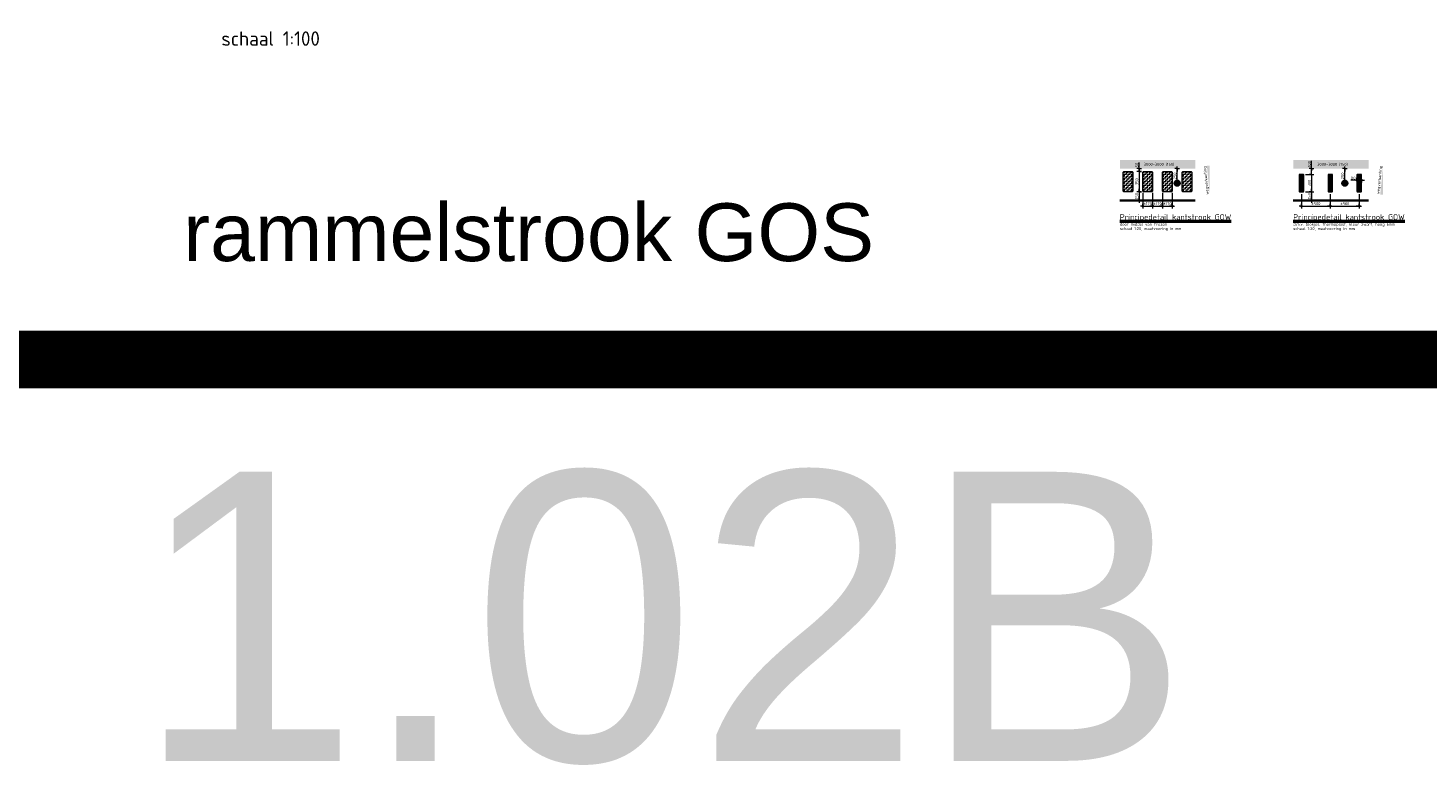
# Model space of a CAD drawing. Header units: metres. Extents: x -699 to 2316, y -1199 to 781.
# Tile 164 of 256: x -4 to 20, y -103 to -90. Entities that reach past the tile are written whole.
import ezdxf
from ezdxf.enums import TextEntityAlignment as Align

# ---------------------------------------------------------------- set-up
doc = ezdxf.new("R2010")
doc.units = ezdxf.units.M
doc.header["$PDMODE"] = 1
doc.linetypes.add('VW-3-3_STREEP', pattern=[6, 3, -3])
for name, color, linetype, lineweight in [('mk-nw-arcering', 251, 'Continuous', 18), ('N-WA-IE-MEUBILAIR_WEGMEUBILAIR-S', 7, 'Continuous', 25), ('N-WE-VH-KANTVERHARDING-G', 210, 'Continuous', 35), ('N-WE-VW-MARKERING_LANGS_STREEP_33-G', 7, 'VW-3-3_STREEP', 13), ('X-XX-AL-M', 7, 'Continuous', 18), ('X-XX-AL-T25', 7, 'Continuous', 25), ('X-XX-AL-T50', 130, 'Continuous', 50)]:
    doc.layers.add(name, color=color, linetype=linetype, lineweight=lineweight)
doc.layers.add('X-XX-AL-TEKENBLAD_VIEWPORT-G', color=7, linetype='Continuous', lineweight=18, plot=False)
doc.styles.add('ariel', font='arial.ttf')
doc.styles.add('NLCS-ISO', font='NLCS-ISO.ttf')
doc.styles.add('rtw_iso', font='iso-rtw.shx')
doc.dimstyles.new('RTW-LGO-20-B', dxfattribs={"dimtxt": 0.05, "dimasz": 0.01, "dimexe": 0.04, "dimexo": 0.04, "dimgap": 0.014, "dimtad": 1, "dimdec": 0, "dimlfac": 1000, "dimzin": 0, "dimdsep": 46, "dimtxsty": 'rtw_iso', "dimblk1": 'RTW-TIC-V1', "dimblk2": 'RTW-TIC-V1', "dimsah": 1, "dimcen": 2.5, "dimdle": 2, "dimclrd": 8, "dimclre": 8, "dimclrt": 256, "dimaunit": 2, "dimadec": 6, "dimazin": 0, "dimtfac": 1, "dimtdec": 4, "dimtmove": 0, "dimatfit": 0, "dimldrblk": 'RTW-TIC-V1', "dimfxl": 1, "dimtolj": 1, "dimtzin": 0, "dimlwd": 18, "dimlwe": 18, "dimarcsym": 0})

# ---------------------------------------------------------------- blocks, each defined once
blk = doc.blocks.new('SIE-WEG_GLASBOLREFLECTOR-SO')
for p, q in [((-0.38, 0), (-0.2, 0)), ((-0.14, 0.14), (-0.26, 0.26)), ((0, 0.2), (0, 0.37)), ((0.14, 0.14), (0.27, 0.26)), ((0.2, 0), (0.37, 0)), ((-0.26, -0.27), (-0.14, -0.14)), ((0, -0.38), (0, -0.2)), ((0.27, -0.27), (0.14, -0.14))]:
    blk.add_line(p, q)
for radius in [0.375, 0.2]:
    blk.add_circle((0, 0), radius)
blk = doc.blocks.new('glasbol')
at = {"layer": 'N-WA-IE-MEUBILAIR_WEGMEUBILAIR-S'}
blk.add_blockref('SIE-WEG_GLASBOLREFLECTOR-SO', (0, 0), dxfattribs=at)
blk = doc.blocks.new('RTW-TIC-V1')
at = {"color": 0, "lineweight": 18}
for p, q in [((0, 0), (-5, 0)), ((-1.4, -1.4), (1.4, 1.4)), ((0, 0), (0, 4)), ((0, 0), (4, 0)), ((0, 0), (0, -4))]:
    blk.add_line(p, q, dxfattribs=at)
blk = doc.blocks.new('*D397')
at = {"layer": 'Defpoints', "color": 0, "transparency": 16777216}
for p in [(18.798, -92.333), (18.798, -92.333), (18.798, -92.583)]:
    blk.add_point(p, dxfattribs=at)
at = {"layer": 'X-XX-AL-M', "color": 8, "lineweight": 18, "transparency": 16777216}
blk.add_line((18.798, -92.573), (18.798, -92.343), dxfattribs=at)
at = {"layer": 'X-XX-AL-M', "color": 8, "lineweight": 18, "transparency": 16777216, "xscale": 0.01, "yscale": 0.01, "zscale": 0.01}
for p, rotation in [((18.798, -92.333), 90), ((18.798, -92.583), 270)]:
    blk.add_blockref('RTW-TIC-V1', p, dxfattribs=dict(at, rotation=rotation))
at = {"layer": 'X-XX-AL-M', "transparency": 16777216, "insert": (18.759, -92.458), "char_height": 0.05, "attachment_point": 5, "rotation": 90, "style": 'NLCS-ISO'}
blk.add_mtext('\\A1;250', dxfattribs=at)
blk = doc.blocks.new('*D398')
at = {"layer": 'Defpoints', "color": 0, "transparency": 16777216}
for p in [(18.048, -92.733), (18.548, -92.733), (18.548, -92.98)]:
    blk.add_point(p, dxfattribs=at)
at = {"layer": 'X-XX-AL-M', "color": 8, "lineweight": 18, "transparency": 16777216}
for p, q in [((18.048, -92.773), (18.048, -93.02)), ((18.548, -92.773), (18.548, -93.02)), ((18.058, -92.98), (18.538, -92.98))]:
    blk.add_line(p, q, dxfattribs=at)
at = {"layer": 'X-XX-AL-M', "color": 8, "lineweight": 18, "transparency": 16777216, "xscale": 0.01, "yscale": 0.01, "zscale": 0.01, "rotation": 180}
blk.add_blockref('RTW-TIC-V1', (18.048, -92.98), dxfattribs=at)
at = {"layer": 'X-XX-AL-M', "color": 8, "lineweight": 18, "transparency": 16777216, "xscale": 0.01, "yscale": 0.01, "zscale": 0.01}
blk.add_blockref('RTW-TIC-V1', (18.548, -92.98), dxfattribs=at)
at = {"layer": 'X-XX-AL-M', "transparency": 16777216, "insert": (18.298, -92.939), "char_height": 0.05, "attachment_point": 5, "style": 'NLCS-ISO'}
blk.add_mtext('\\A1;{\\H1.083x;±}500', dxfattribs=at)
blk = doc.blocks.new('*D399')
at = {"layer": 'Defpoints', "color": 0, "transparency": 16777216}
for p in [(18.548, -92.733), (19.048, -92.733), (19.048, -92.98)]:
    blk.add_point(p, dxfattribs=at)
at = {"layer": 'X-XX-AL-M', "color": 8, "lineweight": 18, "transparency": 16777216}
for p, q in [((18.548, -92.773), (18.548, -93.02)), ((19.048, -92.773), (19.048, -93.02)), ((18.558, -92.98), (19.038, -92.98))]:
    blk.add_line(p, q, dxfattribs=at)
at = {"layer": 'X-XX-AL-M', "color": 8, "lineweight": 18, "transparency": 16777216, "xscale": 0.01, "yscale": 0.01, "zscale": 0.01, "rotation": 180}
blk.add_blockref('RTW-TIC-V1', (18.548, -92.98), dxfattribs=at)
at = {"layer": 'X-XX-AL-M', "color": 8, "lineweight": 18, "transparency": 16777216, "xscale": 0.01, "yscale": 0.01, "zscale": 0.01}
blk.add_blockref('RTW-TIC-V1', (19.048, -92.98), dxfattribs=at)
at = {"layer": 'X-XX-AL-M', "transparency": 16777216, "insert": (18.798, -92.939), "char_height": 0.05, "attachment_point": 5, "style": 'NLCS-ISO'}
blk.add_mtext('\\A1;{\\H1.083x;±}500', dxfattribs=at)
blk = doc.blocks.new('*D400')
at = {"layer": 'Defpoints', "color": 0, "transparency": 16777216}
for p in [(18.078, -92.433), (18.223, -92.333), (18.223, -92.333)]:
    blk.add_point(p, dxfattribs=at)
at = {"layer": 'X-XX-AL-M', "color": 8, "lineweight": 18, "transparency": 16777216}
for p, q in [((18.223, -92.323), (18.223, -92.2)), ((18.118, -92.433), (18.263, -92.433)), ((18.223, -92.433), (18.223, -92.333)), ((18.223, -92.443), (18.223, -92.453))]:
    blk.add_line(p, q, dxfattribs=at)
at = {"layer": 'X-XX-AL-M', "color": 8, "lineweight": 18, "transparency": 16777216, "xscale": 0.01, "yscale": 0.01, "zscale": 0.01}
for p, rotation in [((18.223, -92.333), 270), ((18.223, -92.433), 90)]:
    blk.add_blockref('RTW-TIC-V1', p, dxfattribs=dict(at, rotation=rotation))
at = {"layer": 'X-XX-AL-M', "transparency": 16777216, "insert": (18.184, -92.256), "char_height": 0.05, "attachment_point": 5, "rotation": 90, "style": 'NLCS-ISO'}
blk.add_mtext('\\A1;100', dxfattribs=at)
blk = doc.blocks.new('*D407')
at = {"layer": 'Defpoints', "color": 0, "transparency": 16777216}
for p in [(18.078, -92.733), (18.223, -92.883), (18.223, -92.883)]:
    blk.add_point(p, dxfattribs=at)
at = {"layer": 'X-XX-AL-M', "color": 8, "lineweight": 18, "transparency": 16777216}
for p, q in [((18.118, -92.733), (18.263, -92.733)), ((18.223, -92.743), (18.223, -92.873))]:
    blk.add_line(p, q, dxfattribs=at)
at = {"layer": 'X-XX-AL-M', "color": 8, "lineweight": 18, "transparency": 16777216, "xscale": 0.01, "yscale": 0.01, "zscale": 0.01}
for p, rotation in [((18.223, -92.733), 90), ((18.223, -92.883), 270)]:
    blk.add_blockref('RTW-TIC-V1', p, dxfattribs=dict(at, rotation=rotation))
at = {"layer": 'X-XX-AL-M', "transparency": 16777216, "insert": (18.184, -92.808), "char_height": 0.05, "attachment_point": 5, "rotation": 90, "style": 'NLCS-ISO'}
blk.add_mtext('\\A1;150', dxfattribs=at)
blk = doc.blocks.new('*D408')
at = {"layer": 'Defpoints', "color": 0, "transparency": 16777216}
for p in [(18.078, -92.433), (18.223, -92.733), (18.223, -92.733)]:
    blk.add_point(p, dxfattribs=at)
at = {"layer": 'X-XX-AL-M', "color": 8, "lineweight": 18, "transparency": 16777216}
for p, q in [((18.118, -92.433), (18.263, -92.433)), ((18.223, -92.443), (18.223, -92.723))]:
    blk.add_line(p, q, dxfattribs=at)
at = {"layer": 'X-XX-AL-M', "color": 8, "lineweight": 18, "transparency": 16777216, "xscale": 0.01, "yscale": 0.01, "zscale": 0.01}
for p, rotation in [((18.223, -92.433), 90), ((18.223, -92.733), 270)]:
    blk.add_blockref('RTW-TIC-V1', p, dxfattribs=dict(at, rotation=rotation))
at = {"layer": 'X-XX-AL-M', "transparency": 16777216, "insert": (18.184, -92.583), "char_height": 0.05, "attachment_point": 5, "rotation": 90, "style": 'NLCS-ISO'}
blk.add_mtext('\\A1;300', dxfattribs=at)
blk = doc.blocks.new('*D409')
at = {"layer": 'Defpoints', "color": 0, "transparency": 16777216}
for p in [(19.008, -92.533), (19.008, -92.533), (19.088, -92.533)]:
    blk.add_point(p, dxfattribs=at)
at = {"layer": 'X-XX-AL-M', "color": 8, "lineweight": 18, "transparency": 16777216}
for p, q in [((18.998, -92.533), (18.9, -92.533)), ((19.088, -92.533), (19.008, -92.533)), ((19.098, -92.533), (19.108, -92.533))]:
    blk.add_line(p, q, dxfattribs=at)
at = {"layer": 'X-XX-AL-M', "color": 8, "lineweight": 18, "transparency": 16777216, "xscale": 0.01, "yscale": 0.01, "zscale": 0.01}
blk.add_blockref('RTW-TIC-V1', (19.008, -92.533), dxfattribs=at)
at = {"layer": 'X-XX-AL-M', "color": 8, "lineweight": 18, "transparency": 16777216, "xscale": 0.01, "yscale": 0.01, "zscale": 0.01, "rotation": 180}
blk.add_blockref('RTW-TIC-V1', (19.088, -92.533), dxfattribs=at)
at = {"layer": 'X-XX-AL-M', "transparency": 16777216, "insert": (18.944, -92.494), "char_height": 0.05, "attachment_point": 5, "style": 'NLCS-ISO'}
blk.add_mtext('\\A1;80', dxfattribs=at)
blk = doc.blocks.new('*D410')
at = {"layer": 'Defpoints', "color": 0, "transparency": 16777216}
for p in [(15.323, -92.733), (15.233, -92.883), (15.238, -92.883)]:
    blk.add_point(p, dxfattribs=at)
at = {"layer": 'X-XX-AL-M', "color": 8, "lineweight": 18, "transparency": 16777216}
for p, q in [((15.283, -92.733), (15.198, -92.733)), ((15.238, -92.743), (15.238, -92.873)), ((15.273, -92.883), (15.278, -92.883))]:
    blk.add_line(p, q, dxfattribs=at)
at = {"layer": 'X-XX-AL-M', "color": 8, "lineweight": 18, "transparency": 16777216, "xscale": 0.01, "yscale": 0.01, "zscale": 0.01}
for p, rotation in [((15.238, -92.733), 90), ((15.238, -92.883), 270)]:
    blk.add_blockref('RTW-TIC-V1', p, dxfattribs=dict(at, rotation=rotation))
at = {"layer": 'X-XX-AL-M', "transparency": 16777216, "insert": (15.199, -92.808), "char_height": 0.05, "attachment_point": 5, "rotation": 90, "style": 'NLCS-ISO'}
blk.add_mtext('\\A1;150', dxfattribs=at)
blk = doc.blocks.new('*D411')
at = {"layer": 'Defpoints', "color": 0, "transparency": 16777216}
for p in [(15.323, -92.383), (15.238, -92.733), (15.238, -92.733)]:
    blk.add_point(p, dxfattribs=at)
at = {"layer": 'X-XX-AL-M', "color": 8, "lineweight": 18, "transparency": 16777216}
for p, q in [((15.283, -92.383), (15.198, -92.383)), ((15.238, -92.393), (15.238, -92.723))]:
    blk.add_line(p, q, dxfattribs=at)
at = {"layer": 'X-XX-AL-M', "color": 8, "lineweight": 18, "transparency": 16777216, "xscale": 0.01, "yscale": 0.01, "zscale": 0.01}
for p, rotation in [((15.238, -92.383), 90), ((15.238, -92.733), 270)]:
    blk.add_blockref('RTW-TIC-V1', p, dxfattribs=dict(at, rotation=rotation))
at = {"layer": 'X-XX-AL-M', "transparency": 16777216, "insert": (15.199, -92.558), "char_height": 0.05, "attachment_point": 5, "rotation": 90, "style": 'NLCS-ISO'}
blk.add_mtext('\\A1;350', dxfattribs=at)
blk = doc.blocks.new('*D412')
at = {"layer": 'Defpoints', "color": 0, "transparency": 16777216}
for p in [(15.238, -92.333), (15.238, -92.333), (15.323, -92.383)]:
    blk.add_point(p, dxfattribs=at)
at = {"layer": 'X-XX-AL-M', "color": 8, "lineweight": 18, "transparency": 16777216}
for p, q in [((15.238, -92.323), (15.238, -92.225)), ((15.283, -92.383), (15.198, -92.383)), ((15.238, -92.383), (15.238, -92.333)), ((15.238, -92.393), (15.238, -92.403))]:
    blk.add_line(p, q, dxfattribs=at)
at = {"layer": 'X-XX-AL-M', "color": 8, "lineweight": 18, "transparency": 16777216, "xscale": 0.01, "yscale": 0.01, "zscale": 0.01}
for p, rotation in [((15.238, -92.333), 270), ((15.238, -92.383), 90)]:
    blk.add_blockref('RTW-TIC-V1', p, dxfattribs=dict(at, rotation=rotation))
at = {"layer": 'X-XX-AL-M', "transparency": 16777216, "insert": (15.199, -92.269), "char_height": 0.05, "attachment_point": 5, "rotation": 90, "style": 'NLCS-ISO'}
blk.add_mtext('\\A1;50', dxfattribs=at)
blk = doc.blocks.new('*D413')
at = {"layer": 'Defpoints', "color": 0, "transparency": 16777216}
for p in [(15.303, -92.713), (15.473, -92.713), (15.473, -92.98)]:
    blk.add_point(p, dxfattribs=at)
at = {"layer": 'X-XX-AL-M', "color": 8, "lineweight": 18, "transparency": 16777216}
for p, q in [((15.303, -92.753), (15.303, -93.02)), ((15.473, -92.753), (15.473, -93.02)), ((15.313, -92.98), (15.463, -92.98))]:
    blk.add_line(p, q, dxfattribs=at)
at = {"layer": 'X-XX-AL-M', "color": 8, "lineweight": 18, "transparency": 16777216, "xscale": 0.01, "yscale": 0.01, "zscale": 0.01, "rotation": 180}
blk.add_blockref('RTW-TIC-V1', (15.303, -92.98), dxfattribs=at)
at = {"layer": 'X-XX-AL-M', "color": 8, "lineweight": 18, "transparency": 16777216, "xscale": 0.01, "yscale": 0.01, "zscale": 0.01}
blk.add_blockref('RTW-TIC-V1', (15.473, -92.98), dxfattribs=at)
at = {"layer": 'X-XX-AL-M', "transparency": 16777216, "insert": (15.388, -92.939), "char_height": 0.05, "attachment_point": 5, "style": 'NLCS-ISO'}
blk.add_mtext('\\A1;{\\H1.083x;±}170', dxfattribs=at)
blk = doc.blocks.new('*D414')
at = {"layer": 'Defpoints', "color": 0, "transparency": 16777216}
for p in [(15.898, -92.333), (15.898, -92.333), (15.898, -92.583)]:
    blk.add_point(p, dxfattribs=at)
at = {"layer": 'X-XX-AL-M', "color": 8, "lineweight": 18, "transparency": 16777216}
blk.add_line((15.898, -92.573), (15.898, -92.343), dxfattribs=at)
at = {"layer": 'X-XX-AL-M', "color": 8, "lineweight": 18, "transparency": 16777216, "xscale": 0.01, "yscale": 0.01, "zscale": 0.01}
for p, rotation in [((15.898, -92.333), 90), ((15.898, -92.583), 270)]:
    blk.add_blockref('RTW-TIC-V1', p, dxfattribs=dict(at, rotation=rotation))
at = {"layer": 'X-XX-AL-M', "transparency": 16777216, "insert": (15.859, -92.458), "char_height": 0.05, "attachment_point": 5, "rotation": 90, "style": 'NLCS-ISO'}
blk.add_mtext('\\A1;250', dxfattribs=at)
blk = doc.blocks.new('*D415')
at = {"layer": 'Defpoints', "color": 0, "transparency": 16777216}
for p in [(15.473, -92.713), (15.643, -92.713), (15.643, -92.98)]:
    blk.add_point(p, dxfattribs=at)
at = {"layer": 'X-XX-AL-M', "color": 8, "lineweight": 18, "transparency": 16777216}
for p, q in [((15.473, -92.753), (15.473, -93.02)), ((15.643, -92.753), (15.643, -93.02)), ((15.483, -92.98), (15.633, -92.98))]:
    blk.add_line(p, q, dxfattribs=at)
at = {"layer": 'X-XX-AL-M', "color": 8, "lineweight": 18, "transparency": 16777216, "xscale": 0.01, "yscale": 0.01, "zscale": 0.01, "rotation": 180}
blk.add_blockref('RTW-TIC-V1', (15.473, -92.98), dxfattribs=at)
at = {"layer": 'X-XX-AL-M', "color": 8, "lineweight": 18, "transparency": 16777216, "xscale": 0.01, "yscale": 0.01, "zscale": 0.01}
blk.add_blockref('RTW-TIC-V1', (15.643, -92.98), dxfattribs=at)
at = {"layer": 'X-XX-AL-M', "transparency": 16777216, "insert": (15.558, -92.939), "char_height": 0.05, "attachment_point": 5, "style": 'NLCS-ISO'}
blk.add_mtext('\\A1;{\\H1.083x;±}170', dxfattribs=at)
blk = doc.blocks.new('*D416')
at = {"layer": 'Defpoints', "color": 0, "transparency": 16777216}
for p in [(15.643, -92.713), (15.813, -92.713), (15.813, -92.98)]:
    blk.add_point(p, dxfattribs=at)
at = {"layer": 'X-XX-AL-M', "color": 8, "lineweight": 18, "transparency": 16777216}
for p, q in [((15.643, -92.753), (15.643, -93.02)), ((15.813, -92.753), (15.813, -93.02)), ((15.653, -92.98), (15.803, -92.98))]:
    blk.add_line(p, q, dxfattribs=at)
at = {"layer": 'X-XX-AL-M', "color": 8, "lineweight": 18, "transparency": 16777216, "xscale": 0.01, "yscale": 0.01, "zscale": 0.01, "rotation": 180}
blk.add_blockref('RTW-TIC-V1', (15.643, -92.98), dxfattribs=at)
at = {"layer": 'X-XX-AL-M', "color": 8, "lineweight": 18, "transparency": 16777216, "xscale": 0.01, "yscale": 0.01, "zscale": 0.01}
blk.add_blockref('RTW-TIC-V1', (15.813, -92.98), dxfattribs=at)
at = {"layer": 'X-XX-AL-M', "transparency": 16777216, "insert": (15.728, -92.939), "char_height": 0.05, "attachment_point": 5, "style": 'NLCS-ISO'}
blk.add_mtext('\\A1;{\\H1.083x;±}170', dxfattribs=at)

msp = doc.modelspace()

# ---------------------------------------------------------------- hatches: boundary and pattern name
at = {"layer": 'mk-nw-arcering', "ltscale": 0.25}
h = msp.add_hatch(color=41, dxfattribs=at)
h.dxf.hatch_style = 1
h.paths.add_polyline_path([(16.4613, -92.283), (16.4113, -92.283), (16.4613, -92.783)])
h = msp.add_hatch(color=41, dxfattribs=at)
h.dxf.hatch_style = 1
h.paths.add_polyline_path([(19.4613, -92.783), (19.4113, -92.783), (19.4613, -92.283)])
at = {"layer": 'mk-nw-arcering'}
h = msp.add_hatch(dxfattribs=at)
h.set_pattern_fill('ZIGZAG', color=41, scale=0.01, angle=50.39495, style=0)
h.set_pattern_definition([(1e-09, (277521.863718, -444242.481042), (0.0317499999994, 0.0317500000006), [0.03175, -0.03175]), (90, (277521.895468, -444242.481042), (-0.0317500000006, 0.0317499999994), [0.03175, -0.03175])])
edge = h.paths.add_edge_path()
edge.add_line((14.9835, -92.383), (15.1135, -92.383))
edge.add_arc((15.1135, -92.403), 0.02, 0, 90, ccw=False)
edge.add_line((15.1335, -92.403), (15.1335, -92.713))
edge.add_arc((15.1135, -92.713), 0.02, 270, 360, ccw=False)
edge.add_line((15.1135, -92.733), (14.9835, -92.733))
edge.add_arc((14.9835, -92.713), 0.02, 180, 270, ccw=False)
edge.add_line((14.9635, -92.713), (14.9635, -92.403))
edge.add_arc((14.9835, -92.403), 0.02, 90, 180, ccw=False)
h = msp.add_hatch(dxfattribs=at)
h.set_pattern_fill('ZIGZAG', color=41, scale=0.01, angle=50.39495, style=0)
h.set_pattern_definition([(1e-09, (277522.203718, -444242.481042), (0.0317499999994, 0.0317500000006), [0.03175, -0.03175]), (90, (277522.235468, -444242.481042), (-0.0317500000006, 0.0317499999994), [0.03175, -0.03175])])
edge = h.paths.add_edge_path()
edge.add_line((15.3235, -92.383), (15.4535, -92.383))
edge.add_arc((15.4535, -92.403), 0.02, 0, 90, ccw=False)
edge.add_line((15.4735, -92.403), (15.4735, -92.713))
edge.add_arc((15.4535, -92.713), 0.02, 270, 360, ccw=False)
edge.add_line((15.4535, -92.733), (15.3235, -92.733))
edge.add_arc((15.3235, -92.713), 0.02, 180, 270, ccw=False)
edge.add_line((15.3035, -92.713), (15.3035, -92.403))
edge.add_arc((15.3235, -92.403), 0.02, 90, 180, ccw=False)
h = msp.add_hatch(dxfattribs=at)
h.set_pattern_fill('ZIGZAG', color=41, scale=0.01, angle=50.39495, style=0)
h.set_pattern_definition([(1e-09, (277522.543718, -444242.481042), (0.0317499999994, 0.0317500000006), [0.03175, -0.03175]), (90, (277522.575468, -444242.481042), (-0.0317500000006, 0.0317499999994), [0.03175, -0.03175])])
edge = h.paths.add_edge_path()
edge.add_line((15.6635, -92.383), (15.7935, -92.383))
edge.add_arc((15.7935, -92.403), 0.02, 0, 90, ccw=False)
edge.add_line((15.8135, -92.403), (15.8135, -92.713))
edge.add_arc((15.7935, -92.713), 0.02, 270, 360, ccw=False)
edge.add_line((15.7935, -92.733), (15.6635, -92.733))
edge.add_arc((15.6635, -92.713), 0.02, 180, 270, ccw=False)
edge.add_line((15.6435, -92.713), (15.6435, -92.403))
edge.add_arc((15.6635, -92.403), 0.02, 90, 180, ccw=False)
h = msp.add_hatch(dxfattribs=at)
h.set_pattern_fill('ZIGZAG', color=41, scale=0.01, angle=50.39495, style=0)
h.set_pattern_definition([(1e-09, (277522.883718, -444242.481042), (0.0317499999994, 0.0317500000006), [0.03175, -0.03175]), (90, (277522.915468, -444242.481042), (-0.0317500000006, 0.0317499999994), [0.03175, -0.03175])])
edge = h.paths.add_edge_path()
edge.add_line((16.0035, -92.383), (16.1335, -92.383))
edge.add_arc((16.1335, -92.403), 0.02, 0, 90, ccw=False)
edge.add_line((16.1535, -92.403), (16.1535, -92.713))
edge.add_arc((16.1335, -92.713), 0.02, 270, 360, ccw=False)
edge.add_line((16.1335, -92.733), (16.0035, -92.733))
edge.add_arc((16.0035, -92.713), 0.02, 180, 270, ccw=False)
edge.add_line((15.9835, -92.713), (15.9835, -92.403))
edge.add_arc((16.0035, -92.403), 0.02, 90, 180, ccw=False)
h = msp.add_hatch(dxfattribs=at)
h.set_pattern_fill('ZIGZAG', color=41, scale=0.1, angle=90, style=0)
h.set_pattern_definition([(90, (18.033477, -92.507961), (-0.0125, 0.0125), [0.0125, -0.0125]), (180, (18.033477, -92.495461), (-0.0125, -0.0125), [0.0125, -0.0125])])
edge = h.paths.add_edge_path()
edge.add_line((18.0785, -92.433), (18.0185, -92.433))
edge.add_arc((18.0185, -92.443), 0.01, 90, 180)
edge.add_line((18.0085, -92.443), (18.0085, -92.723))
edge.add_arc((18.0185, -92.723), 0.01, 180, 270)
edge.add_line((18.0185, -92.733), (18.0785, -92.733))
edge.add_arc((18.0785, -92.723), 0.01, 270, 360)
edge.add_line((18.0885, -92.723), (18.0885, -92.443))
edge.add_arc((18.0785, -92.443), 0.01, 0, 90)
h = msp.add_hatch(dxfattribs=at)
h.set_pattern_fill('ZIGZAG', color=41, scale=0.1, angle=90, style=0)
h.set_pattern_definition([(90, (18.533477, -92.507961), (-0.0125, 0.0125), [0.0125, -0.0125]), (180, (18.533477, -92.495461), (-0.0125, -0.0125), [0.0125, -0.0125])])
edge = h.paths.add_edge_path()
edge.add_line((18.5785, -92.433), (18.5185, -92.433))
edge.add_arc((18.5185, -92.443), 0.01, 90, 180)
edge.add_line((18.5085, -92.443), (18.5085, -92.723))
edge.add_arc((18.5185, -92.723), 0.01, 180, 270)
edge.add_line((18.5185, -92.733), (18.5785, -92.733))
edge.add_arc((18.5785, -92.723), 0.01, 270, 360)
edge.add_line((18.5885, -92.723), (18.5885, -92.443))
edge.add_arc((18.5785, -92.443), 0.01, 0, 90)
h = msp.add_hatch(dxfattribs=at)
h.set_pattern_fill('ZIGZAG', color=41, scale=0.1, angle=90, style=0)
h.set_pattern_definition([(90, (19.033477, -92.507961), (-0.0125, 0.0125), [0.0125, -0.0125]), (180, (19.033477, -92.495461), (-0.0125, -0.0125), [0.0125, -0.0125])])
edge = h.paths.add_edge_path()
edge.add_line((19.0785, -92.433), (19.0185, -92.433))
edge.add_arc((19.0185, -92.443), 0.01, 90, 180)
edge.add_line((19.0085, -92.443), (19.0085, -92.723))
edge.add_arc((19.0185, -92.723), 0.01, 180, 270)
edge.add_line((19.0185, -92.733), (19.0785, -92.733))
edge.add_arc((19.0785, -92.723), 0.01, 270, 360)
edge.add_line((19.0885, -92.723), (19.0885, -92.443))
edge.add_arc((19.0785, -92.443), 0.01, 0, 90)

# ---------------------------------------------------------------- linework, layer by layer
at = {"layer": 'mk-nw-arcering', "color": 41}
for points in [[(14.9835, -92.383), (15.1135, -92.383, -0.4142136), (15.1335, -92.403), (15.1335, -92.713, -0.4142136), (15.1135, -92.733), (14.9835, -92.733, -0.4142136), (14.9635, -92.713), (14.9635, -92.403, -0.4142136)], [(15.3235, -92.383), (15.4535, -92.383, -0.4142136), (15.4735, -92.403), (15.4735, -92.713, -0.4142136), (15.4535, -92.733), (15.3235, -92.733, -0.4142136), (15.3035, -92.713), (15.3035, -92.403, -0.4142136)], [(15.6635, -92.383), (15.7935, -92.383, -0.4142136), (15.8135, -92.403), (15.8135, -92.713, -0.4142136), (15.7935, -92.733), (15.6635, -92.733, -0.4142136), (15.6435, -92.713), (15.6435, -92.403, -0.4142136)], [(16.0035, -92.383), (16.1335, -92.383, -0.4142136), (16.1535, -92.403), (16.1535, -92.713, -0.4142136), (16.1335, -92.733), (16.0035, -92.733, -0.4142136), (15.9835, -92.713), (15.9835, -92.403, -0.4142136)], [(18.0785, -92.433), (18.0185, -92.433, 0.4142136), (18.0085, -92.443), (18.0085, -92.723, 0.4142136), (18.0185, -92.733), (18.0785, -92.733, 0.4142136), (18.0885, -92.723), (18.0885, -92.443, 0.4142136)], [(18.5785, -92.433), (18.5185, -92.433, 0.4142136), (18.5085, -92.443), (18.5085, -92.723, 0.4142136), (18.5185, -92.733), (18.5785, -92.733, 0.4142136), (18.5885, -92.723), (18.5885, -92.443, 0.4142136)], [(19.0785, -92.433), (19.0185, -92.433, 0.4142136), (19.0085, -92.443), (19.0085, -92.723, 0.4142136), (19.0185, -92.733), (19.0785, -92.733, 0.4142136), (19.0885, -92.723), (19.0885, -92.443, 0.4142136)]]:
    msp.add_lwpolyline(points, format="xyb", close=True, dxfattribs=at)
at = {"layer": 'N-WE-VH-KANTVERHARDING-G'}
for p, q in [((14.9057, -92.883), (16.2113, -92.883)), ((17.9057, -92.883), (19.2113, -92.883))]:
    msp.add_line(p, q, dxfattribs=at)
at = {"layer": 'N-WE-VW-MARKERING_LANGS_STREEP_33-G', "color": 253, "linetype": 'Continuous'}
for points in [[(14.9067, -92.333), (16.2113, -92.333), (14.9067, -92.183), (16.2113, -92.183)], [(17.9067, -92.333), (19.2113, -92.333), (17.9067, -92.183), (19.2113, -92.183)]]:
    msp.add_solid(points, dxfattribs=at)
at = {"layer": 'X-XX-AL-TEKENBLAD_VIEWPORT-G', "color": 3, "const_width": 1}
for points in [[(-1.1361, -95.6337), (-39.9402, -95.6337), (-39.9402, -76.6719), (-1.1361, -76.6719)], [(-3.1361, -76.6719), (35.6679, -76.6719), (35.6679, -95.6337), (-3.1361, -95.6337)]]:
    msp.add_lwpolyline(points, dxfattribs=at)

# ---------------------------------------------------------------- block references
at = {"layer": 'N-WA-IE-MEUBILAIR_WEGMEUBILAIR-S', "xscale": 0.1333333, "yscale": 0.1333333, "zscale": 0.1333333, "rotation": 179.8276844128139}
for p in [(15.8985, -92.583), (18.7985, -92.583)]:
    msp.add_blockref('glasbol', p, dxfattribs=at)

# ---------------------------------------------------------------- texts
at = {"layer": 'X-XX-AL-M', "style": 'NLCS-ISO'}
for p in [(15.3213, -92.2824), (18.3213, -92.2824)]:
    msp.add_text('3000-3000 (150)', height=0.05, rotation=0, dxfattribs=at).set_placement(p)
at = {"layer": 'X-XX-AL-T25', "style": 'NLCS-ISO'}
for s, height, p in [('schaal 1:100', 0.25, (-0.6406, -90.208)), ('door middel van frezen', 0.05, (14.9057, -93.3197)), ('d.m.v. blokjes: thermoplast, kleur zwart, hoog 6mm', 0.05, (17.9057, -93.3197)), ('schaal 1:20, maatvoering in mm', 0.05, (14.9057, -93.3947)), ('schaal 1:20, maatvoering in mm', 0.05, (17.9057, -93.3947))]:
    msp.add_text(s, height=height, dxfattribs=at).set_placement(p)
for rotation, p in [(84.28941, (19.4363, -92.533)), (95.71059, (16.4363, -92.533))]:
    msp.add_text('wegverkanting', height=0.05, rotation=rotation, dxfattribs=at).set_placement(p, align=Align.BOTTOM_CENTER)
at = {"layer": 'X-XX-AL-T50', "style": 'NLCS-ISO'}
for p in [(14.9057, -93.2197), (17.9057, -93.2197)]:
    msp.add_text('%%UPrincipedetail kantstrook GOW', height=0.1, dxfattribs=at).set_placement(p)
at = {"layer": 'X-XX-AL-TEKENBLAD_VIEWPORT-G', "color": 3, "style": 'ariel'}
for s, height, p in [('rammelstrook GOS', 1, (-1.3006, -93.9324)), ('1.02B', 5, (-2.1361, -102.5762))]:
    msp.add_text(s, height=height, dxfattribs=at).set_placement(p)

# ---------------------------------------------------------------- dimensions: what is measured, and where the dimension line sits
at = {"layer": 'X-XX-AL-M'}
for base, p1, p2, picture, middle in [((15.2379, -92.333), (15.3235, -92.383), (15.2379, -92.333), '*D412', (15.2379, -92.269)), ((15.8985, -92.333), (15.8985, -92.583), (15.8985, -92.333), '*D414', (15.8985, -92.458)), ((18.2229, -92.333), (18.0785, -92.433), (18.2229, -92.333), '*D400', (18.2229, -92.2561)), ((18.7985, -92.333), (18.7985, -92.583), (18.7985, -92.333), '*D397', (18.7985, -92.458)), ((15.2379, -92.733), (15.3235, -92.383), (15.2379, -92.733), '*D411', (15.2379, -92.558)), ((18.2229, -92.733), (18.0785, -92.433), (18.2229, -92.733), '*D408', (18.2229, -92.583)), ((15.2379, -92.883), (15.3235, -92.733), (15.2329, -92.883), '*D410', (15.2379, -92.808)), ((18.2229, -92.883), (18.0785, -92.733), (18.2229, -92.883), '*D407', (18.2229, -92.808))]:
    dim = msp.add_linear_dim(base=base, p1=p1, p2=p2, angle=90, dimstyle='RTW-LGO-20-B', override={"dimtxsty": 'NLCS-ISO'}, dxfattribs=at)
    dim.commit()
    dim.dimension.update_dxf_attribs({"geometry": picture, "text_midpoint": middle, "dimtype": 160})
dim = msp.add_linear_dim(base=(19.0085, -92.533), p1=(19.0885, -92.533), p2=(19.0085, -92.533), dimstyle='RTW-LGO-20-B', override={"dimtxsty": 'NLCS-ISO'}, dxfattribs=at)
dim.commit()
dim.dimension.update_dxf_attribs({"geometry": '*D409', "text_midpoint": (18.9445, -92.494)})
for base, p1, p2, picture, middle in [((15.4735, -92.9798), (15.3035, -92.713), (15.4735, -92.713), '*D413', (15.3885, -92.9388)), ((15.6435, -92.9798), (15.4735, -92.713), (15.6435, -92.713), '*D415', (15.5585, -92.9388)), ((15.8135, -92.9798), (15.6435, -92.713), (15.8135, -92.713), '*D416', (15.7285, -92.9388)), ((18.5485, -92.9798), (18.0485, -92.733), (18.5485, -92.733), '*D398', (18.2985, -92.9388)), ((19.0485, -92.9798), (18.5485, -92.733), (19.0485, -92.733), '*D399', (18.7985, -92.9388))]:
    dim = msp.add_linear_dim(base=base, p1=p1, p2=p2, text='{\\H1.083x;±}<>', dimstyle='RTW-LGO-20-B', override={"dimtxsty": 'NLCS-ISO'}, dxfattribs=at)
    dim.commit()
    dim.dimension.update_dxf_attribs({"geometry": picture, "text_midpoint": middle})

doc.saveas('drawing.dxf')
